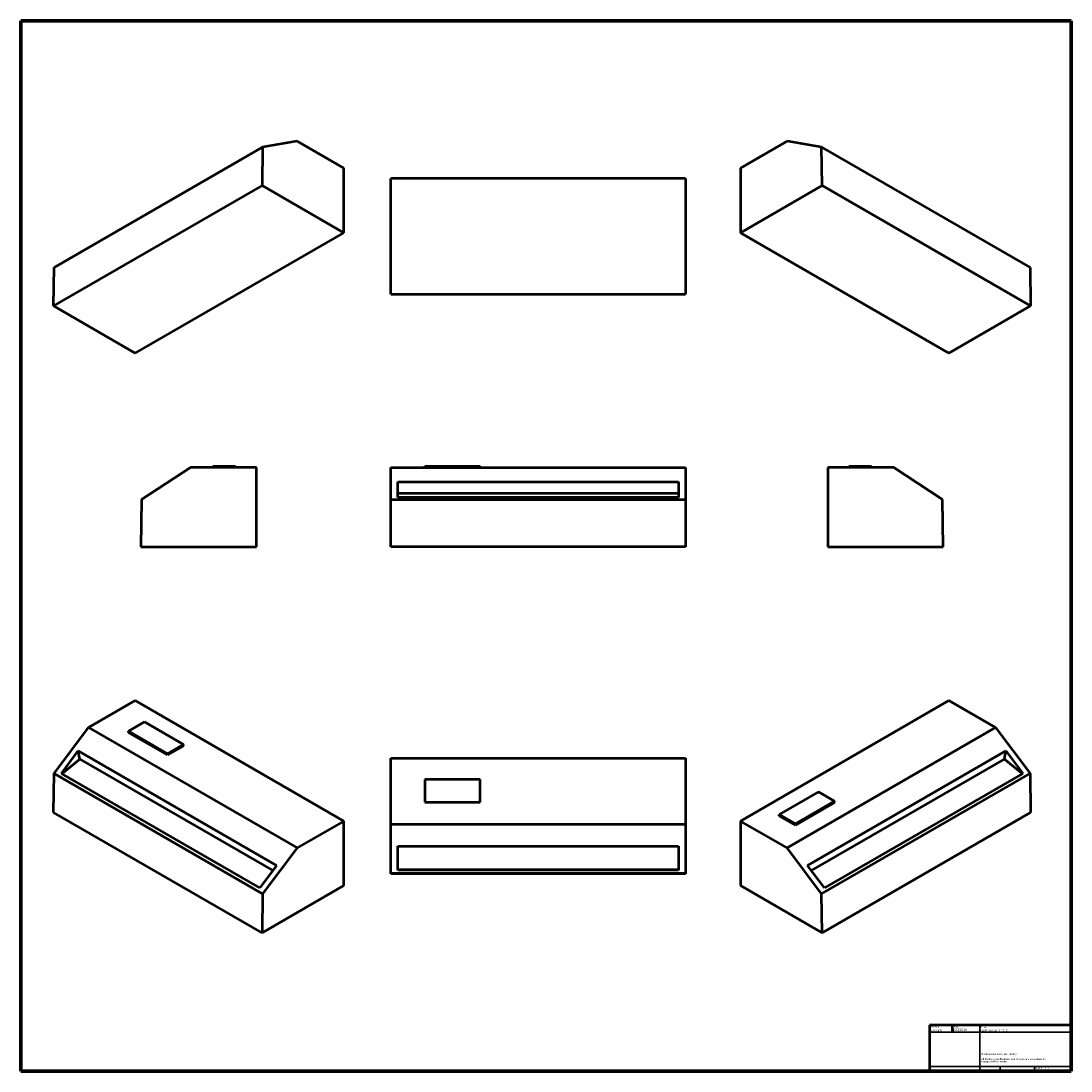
# Paper-space layout 'Sheet_1' of a CAD drawing. Header units: millimetres. Extents: x 0.8 to 58.3, y 0.8 to 58.3.
import ezdxf
from ezdxf.enums import TextEntityAlignment as Align

# ---------------------------------------------------------------- set-up
doc = ezdxf.new("R2010")
doc.units = ezdxf.units.MM
for name, color, linetype, lineweight in [('Border (ISO)', 7, 'Continuous', 70), ('Title (ISO)', 7, 'Continuous', 50), ('Visible (ISO)', 7, 'Continuous', 50)]:
    doc.layers.add(name, color=color, linetype=linetype, lineweight=lineweight)
doc.styles.add('Note Text (ISO)', font='tahoma.ttf')
doc.styles.add('Text Style38', font='tahoma.ttf')
doc.styles.add('Text Style39', font='tahoma.ttf')

# ---------------------------------------------------------------- blocks, each defined once
blk = doc.blocks.new('Borders Chauvet')
at = {"layer": 'Border (ISO)'}
for p, q in [((0.787, 58.268), (58.268, 58.268)), ((0.787, 0.787), (0.787, 58.268)), ((58.268, 58.268), (58.268, 0.787)), ((58.268, 0.787), (0.787, 0.787))]:
    blk.add_line(p, q, dxfattribs=at)
blk = doc.blocks.new('Title Blocks Chauvet')
at = {"layer": 'Title (ISO)'}
for p, q in [((16.335, 5.738), (8.585, 5.738)), ((8.585, 5.738), (8.585, 3.233)), ((9.823, 5.738), (9.823, 5.363)), ((16.335, 3.233), (16.335, 5.738)), ((8.585, 3.233), (16.335, 3.233))]:
    blk.add_line(p, q, dxfattribs=at)
at = {"layer": 'Title (ISO)', "lineweight": 35}
for p, q in [((8.585, 5.363), (16.335, 5.363)), ((11.335, 3.233), (11.335, 5.738)), ((11.335, 3.483), (8.585, 3.483)), ((16.335, 3.483), (11.335, 3.483)), ((12.455, 3.483), (12.455, 3.233)), ((14.335, 3.483), (14.335, 3.233))]:
    blk.add_line(p, q, dxfattribs=at)
at = {"layer": 'Title (ISO)', "style": 'Text Style38'}
for s, p in [('DRAWN', (8.615, 5.708)), ('DATE', (9.853, 5.708)), ('TITLE', (11.365, 5.708))]:
    blk.add_text(s, height=0.1, dxfattribs=at).set_placement(p, align=Align.TOP_LEFT)
at = {"layer": 'Title (ISO)', "insert": (11.418, 4.209), "char_height": 0.1, "width": 3.79714, "attachment_point": 1, "line_spacing_factor": 0.80967, "style": 'Note Text (ISO)'}
blk.add_mtext('\\fCalibri|b0|i0;\\H0.1000;© Chauvet & Sons, LLC  (2019)\\P\\fCalibri|b0|i0;\\H0.1000;\\P\\fCalibri|b0|i0;\\H0.1000;All Product specifications and dimensions are subject to change without notice \\P', dxfattribs=at)
at = {"layer": 'Title (ISO)', "insert": (14.365, 3.453), "char_height": 0.1, "attachment_point": 1, "style": 'Note Text (ISO)'}
blk.add_mtext('\\fTahoma|b0|i0;\\H0.1000;SCALE', dxfattribs=at)
at = {"layer": 'Title (ISO)'}
for tag, p, height, style in [('AUTHOR_001', (8.602, 5.396), 0.125, 'Text Style39'), ('CREATION_DATE_001', (9.847, 5.427), 0.125, 'Text Style39'), ('TITLE_001', (11.383, 5.394), 0.125, 'Text Style39'), ('Initial_View_Scale_001', (14.88, 3.353), 0.1, 'Text Style38')]:
    blk.add_attdef(tag, p, '', height=height, dxfattribs=dict(at, style=style))

psp = doc.layouts.new('Sheet_1')

# ---------------------------------------------------------------- linework, layer by layer
at = {"layer": 'Visible (ISO)'}
for p, q in [((2.595, 44.774), (14.011, 51.365)), ((14.011, 51.365), (13.985, 49.263)), ((15.903, 51.691), (14.011, 51.365)), ((18.459, 50.216), (15.903, 51.691)), ((42.725, 51.691), (40.169, 50.216)), ((44.618, 51.365), (42.725, 51.691)), ((44.643, 49.263), (44.618, 51.365)), ((44.618, 51.365), (56.033, 44.774)), ((18.459, 46.68), (18.459, 50.216)), ((40.169, 50.216), (40.169, 46.68)), ((21.029, 43.315), (21.029, 49.642)), ((37.173, 49.642), (21.029, 49.642)), ((37.173, 49.642), (37.173, 43.315)), ((13.985, 49.263), (2.569, 42.672)), ((13.985, 49.263), (18.459, 46.68)), ((40.169, 46.68), (44.643, 49.263)), ((56.059, 42.672), (44.643, 49.263)), ((7.043, 40.089), (18.459, 46.68)), ((40.169, 46.68), (51.585, 40.089)), ((2.569, 42.672), (2.595, 44.774)), ((56.033, 44.774), (56.059, 42.672)), ((21.029, 43.315), (37.173, 43.315)), ((7.043, 40.089), (2.569, 42.672)), ((56.059, 42.672), (51.585, 40.089)), ((10.063, 33.816), (7.387, 32.079)), ((13.678, 33.816), (10.063, 33.816)), ((11.281, 33.903), (12.525, 33.903)), ((11.281, 33.816), (11.281, 33.903)), ((12.525, 33.816), (12.525, 33.903)), ((13.678, 29.486), (13.678, 33.816)), ((21.029, 33.816), (37.173, 33.816)), ((21.029, 32.079), (21.029, 33.816)), ((22.889, 33.903), (25.916, 33.903)), ((22.889, 33.816), (22.889, 33.903)), ((25.916, 33.816), (25.916, 33.903)), ((37.173, 33.816), (37.173, 32.079)), ((48.565, 33.816), (44.95, 33.816)), ((44.95, 33.816), (44.95, 29.486)), ((46.104, 33.903), (47.347, 33.903)), ((46.104, 33.816), (46.104, 33.903)), ((47.347, 33.816), (47.347, 33.903)), ((51.241, 32.079), (48.565, 33.816)), ((21.424, 32.191), (21.424, 33.043)), ((21.424, 33.043), (36.778, 33.043)), ((36.778, 33.043), (36.778, 32.191)), ((21.424, 32.423), (36.778, 32.423)), ((36.778, 32.191), (21.424, 32.191)), ((7.387, 32.079), (7.351, 29.486)), ((21.029, 29.486), (21.029, 32.079)), ((21.029, 32.079), (37.173, 32.079)), ((37.173, 32.079), (37.173, 29.486)), ((51.278, 29.486), (51.241, 32.079)), ((7.351, 29.486), (13.678, 29.486)), ((37.173, 29.486), (21.029, 29.486)), ((44.95, 29.486), (51.278, 29.486)), ((4.487, 19.587), (7.043, 21.063)), ((7.043, 21.063), (18.459, 14.472)), ((40.169, 14.472), (51.585, 21.063)), ((51.585, 21.063), (54.141, 19.587)), ((2.595, 17.075), (4.487, 19.587)), ((4.487, 19.587), (15.903, 12.996)), ((7.544, 19.902), (6.665, 19.395)), ((9.684, 18.667), (7.544, 19.902)), ((42.725, 12.996), (54.141, 19.587)), ((54.141, 19.587), (56.033, 17.075)), ((6.665, 19.395), (8.805, 18.159)), ((6.665, 19.324), (6.665, 19.395)), ((8.805, 18.089), (6.665, 19.324)), ((8.805, 18.159), (9.684, 18.667)), ((9.684, 18.596), (8.805, 18.089)), ((9.684, 18.596), (9.684, 18.667)), ((2.997, 17.076), (3.924, 18.308)), ((3.024, 17.061), (4.009, 17.851)), ((4.009, 17.851), (3.924, 18.308)), ((3.924, 18.308), (14.781, 12.039)), ((4.009, 17.851), (14.567, 11.755)), ((8.805, 18.089), (8.805, 18.159)), ((21.029, 17.906), (37.173, 17.906)), ((21.029, 14.291), (21.029, 17.906)), ((37.173, 17.906), (37.173, 14.291)), ((43.847, 12.039), (54.704, 18.308)), ((44.061, 11.755), (54.619, 17.851)), ((54.619, 17.851), (54.704, 18.308)), ((54.619, 17.851), (55.604, 17.061)), ((54.704, 18.308), (55.632, 17.076)), ((2.569, 14.943), (2.595, 17.075)), ((2.595, 17.075), (14.011, 10.485)), ((13.854, 10.808), (2.997, 17.076)), ((22.889, 16.753), (22.889, 15.51)), ((25.916, 16.753), (22.889, 16.753)), ((25.916, 15.51), (25.916, 16.753)), ((44.618, 10.485), (56.033, 17.075)), ((55.632, 17.076), (44.775, 10.808)), ((56.033, 17.075), (56.059, 14.943)), ((44.44, 16.066), (42.3, 14.831)), ((43.18, 14.323), (45.32, 15.559)), ((45.32, 15.559), (44.44, 16.066)), ((45.32, 15.488), (45.32, 15.559)), ((22.889, 15.51), (25.916, 15.51)), ((45.32, 15.488), (43.18, 14.253)), ((13.985, 8.353), (2.569, 14.943)), ((18.459, 14.472), (15.903, 12.996)), ((18.459, 10.936), (18.459, 14.472)), ((42.725, 12.996), (40.169, 14.472)), ((40.169, 14.472), (40.169, 10.936)), ((42.3, 14.831), (43.18, 14.323)), ((42.3, 14.76), (42.3, 14.831)), ((43.18, 14.253), (42.3, 14.76)), ((56.059, 14.943), (44.643, 8.353)), ((21.029, 14.291), (37.173, 14.291)), ((21.029, 11.615), (21.029, 14.291)), ((37.173, 14.291), (37.173, 11.615)), ((43.18, 14.253), (43.18, 14.323)), ((15.903, 12.996), (14.011, 10.485)), ((21.424, 11.788), (21.424, 13.1)), ((21.424, 13.1), (36.778, 13.1)), ((36.778, 13.1), (36.778, 11.788)), ((44.618, 10.485), (42.725, 12.996)), ((14.781, 12.039), (13.854, 10.808)), ((21.029, 11.579), (21.029, 11.615)), ((21.029, 11.615), (37.173, 11.615)), ((37.173, 11.579), (21.029, 11.579)), ((36.778, 11.797), (21.424, 11.797)), ((36.778, 11.788), (21.424, 11.788)), ((37.173, 11.615), (37.173, 11.579)), ((44.775, 10.808), (43.847, 12.039)), ((13.985, 8.353), (18.459, 10.936)), ((40.169, 10.936), (44.643, 8.353)), ((14.011, 10.485), (13.985, 8.353)), ((44.643, 8.353), (44.618, 10.485))]:
    psp.add_line(p, q, dxfattribs=at)

# ---------------------------------------------------------------- block references
psp.add_blockref('Borders Chauvet', (0, 0))
psp.add_blockref('Title Blocks Chauvet', (41.933, -2.446)).add_auto_attribs({'CREATION_DATE_001': '8/23/2019', 'AUTHOR_001': 'D.Gooch', 'TITLE_001': 'Ovation Cyc 1 FC_0', 'Initial_View_Scale_001': '1 : 1'})

doc.saveas('drawing.dxf')
